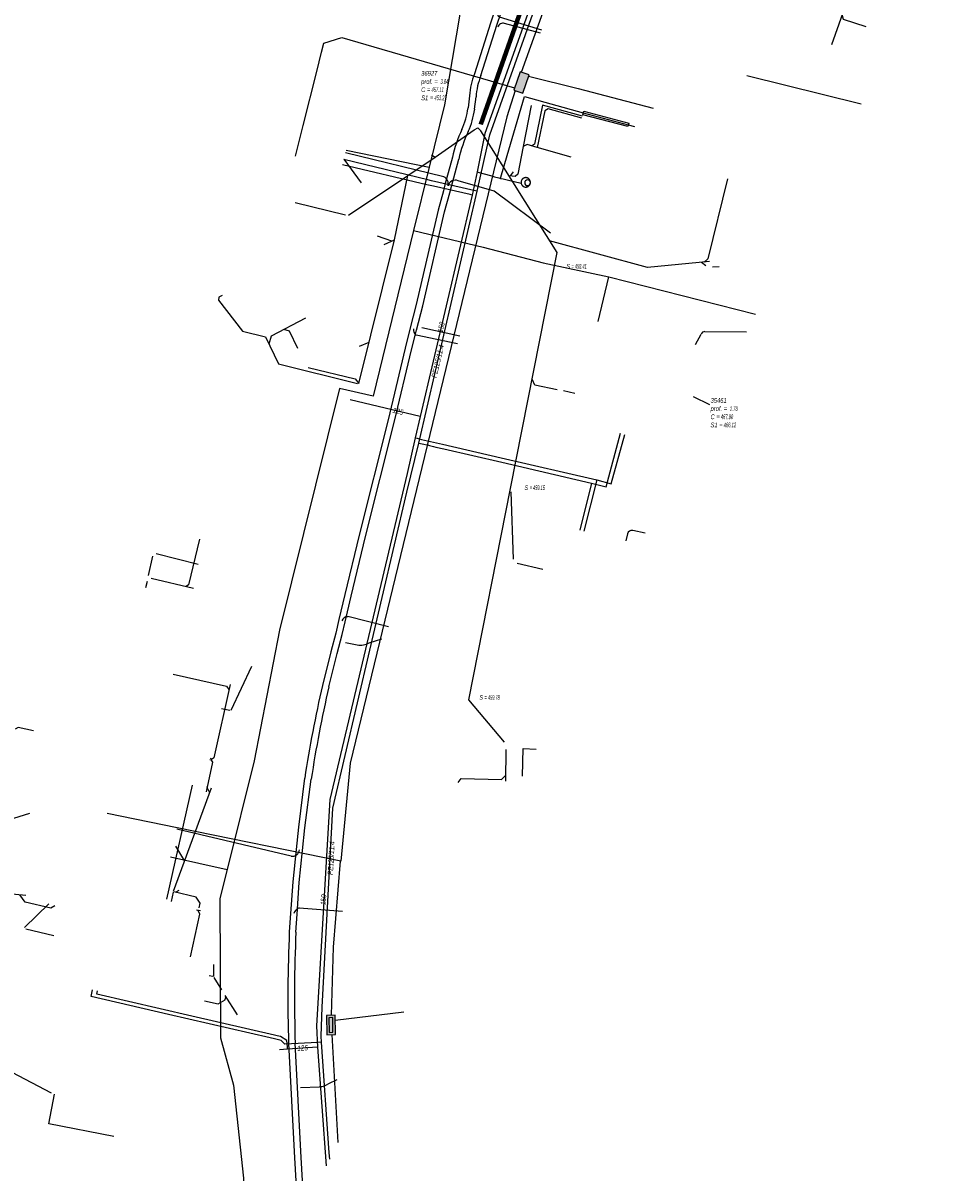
# Model space of a CAD drawing. Header units: metres. Extents: x 2695563 to 2696938, y 1260544 to 1262032.
# Tile 136 of 256: x 2696677 to 2696776, y 1261201 to 1261323. Entities that reach past the tile are written whole.
import ezdxf

# ---------------------------------------------------------------- set-up
doc = ezdxf.new("R2010")
doc.units = ezdxf.units.M
doc.header["$LTSCALE"] = 100
for name, pattern in [('AUSGEZOGEN', [0]), ('STRICHLINIE2_S3', [0.25, 0.15, -0.1]), ('VERDECKT2_S2', [0.18, 0.1, -0.08])]:
    doc.linetypes.add(name, pattern=pattern)
for name, color, linetype in [('Eau portable_Cadastre des conduites_Conduite', 171, 'AUSGEZOGEN'), ('Eau portable_Cadastre des conduites_Ouvrage_Ligne', 171, 'AUSGEZOGEN'), ('Eau potable_Cadastre des conduites_Conduite_Texte', 171, 'AUSGEZOGEN'), ('Eau potable_Cadastre des conduites_Tube de protection', 171, 'AUSGEZOGEN'), ('EU_Cadastre des conduites', 24, 'AUSGEZOGEN'), ('EU_Cadastre des conduites_Regard normalisé – Texte', 24, 'AUSGEZOGEN'), ('Gaz_Cadastre des conduites_Conduite', 32, 'AUSGEZOGEN'), ('Gaz_Cadastre des conduites_Conduite_Texte', 32, 'AUSGEZOGEN'), ('Réseau électrique_Cadastre des conduite_Bord du tracé', 1, 'AUSGEZOGEN'), ('Réseau électrique_Cadastre des conduite_Tronçon de tracé', 1, 'AUSGEZOGEN'), ('TV_Cadastre des conduites_CONDUITE', 92, 'AUSGEZOGEN'), ('Télécommunications_SW_Cadastre des conduites_Bord du tracé', 94, 'AUSGEZOGEN'), ('Télécommunications_SW_Cadastre des conduites_Ouvrage', 94, 'AUSGEZOGEN')]:
    doc.layers.add(name, color=color, linetype=linetype)
doc.styles.add('ARIAL', font='arial.ttf')

# ---------------------------------------------------------------- blocks, each defined once
blk = doc.blocks.new('COMPLEXOBJECT_1860')
at = {"layer": 'Réseau électrique_Cadastre des conduite_Bord du tracé', "color": 1, "linetype": 'AUSGEZOGEN', "transparency": 33554687}
for p, q in [((6723.52, 11315.19), (6723.36, 11313.9)), ((6724.05, 11313.76), (6724.21, 11315.07))]:
    blk.add_line(p, q, dxfattribs=at)
for points in [[(6756.4, 11426.96), (6754.91, 11420.97), (6753.56, 11414.32), (6753.15, 11412.11), (6751.35, 11402.36), (6749.95, 11395.54), (6749.34, 11392.41), (6748.78, 11389.49), (6748.21, 11387), (6747.81, 11385.23), (6745.89, 11378.36), (6744.01, 11372.63), (6740.4, 11362.36), (6738.09, 11355.86), (6737.37, 11353.87), (6736.59, 11351.98), (6732.89, 11342.08), (6729.43, 11332.91), (6727.07, 11326.6), (6726.2, 11324.24), (6725.73, 11322.87), (6724.04, 11317.51)], [(6724.72, 11317.33), (6726.39, 11322.65), (6726.86, 11324), (6727.73, 11326.36), (6730.08, 11332.66), (6733.55, 11341.83), (6737.24, 11351.72), (6738.02, 11353.62), (6738.75, 11355.62), (6741.06, 11362.13), (6744.67, 11372.4), (6746.56, 11378.16), (6748.49, 11385.06), (6748.9, 11386.86), (6749.46, 11389.35), (6750.03, 11392.27), (6750.64, 11395.41), (6752.03, 11402.23), (6753.79, 11411.68), (6754.25, 11414.18), (6755.6, 11420.82), (6757.1, 11426.83)], [(6721.7, 11308.67), (6720.91, 11305.76), (6720.74, 11305.11), (6720.19, 11303.07), (6717.87, 11293.1), (6717.24, 11290.61), (6716.69, 11288.47), (6714.89, 11280.89), (6711.83, 11268.68), (6710.29, 11262.38), (6709.67, 11259.73), (6709.34, 11258.31), (6708.81, 11256.33), (6707.94, 11252.76)], [(6708.62, 11252.61), (6709.49, 11256.15), (6710.02, 11258.14), (6710.34, 11259.49), (6710.97, 11262.22), (6712.51, 11268.51), (6715.57, 11280.72), (6717.37, 11288.3), (6717.9, 11290.37), (6718.55, 11292.93), (6720.87, 11302.9), (6721.41, 11304.92), (6721.59, 11305.57), (6722.37, 11308.47)], [(6706.05, 11242.94), (6705.38, 11237.76), (6705.14, 11235.38), (6704.78, 11231.97), (6704.56, 11228.62), (6704.42, 11226.66)], [(6705.12, 11226.64), (6705.25, 11228.55), (6705.48, 11231.91), (6705.83, 11235.3), (6706.08, 11237.68), (6706.74, 11242.83)], [(6704.34, 11214.85), (6704.98, 11202.74), (6705.26, 11197.88), (6705.38, 11196.04)], [(6706, 11197.27), (6705.96, 11197.92), (6705.68, 11202.78), (6705.04, 11214.87)]]:
    blk.add_lwpolyline(points, dxfattribs=at)
for centre, radius, start, end in [((6730.59, 11314.83), 7.08, 157.7218, 177.09), ((6731.07, 11314.72), 6.87, 157.6774, 177.0933), ((6714.66, 11315.15), 8.79, 336.1885, 351.8352), ((6715.03, 11315.06), 9.12, 336.2422, 351.784), ((6735.06, 11305.73), 13.68, 154.5747, 167.56), ((6735.68, 11305.54), 13.63, 154.5604, 167.5722), ((6839.37, 11222.47), 134.88, 167.0188, 171.2689), ((6839.25, 11222.5), 134.06, 167.0163, 171.2752), ((6858.72, 11219.71), 154.45, 177.4201, 181.8039), ((6858.32, 11219.71), 153.35, 177.4109, 181.8103)]:
    blk.add_arc(centre, radius, start, end, dxfattribs=at)
blk = doc.blocks.new('COMPLEXOBJECT_2058')
at = {"layer": 'Réseau électrique_Cadastre des conduite_Tronçon de tracé', "color": 1, "linetype": 'AUSGEZOGEN', "transparency": 33554687}
blk.add_line((6747.43, 11288.86), (6748.04, 11289.96), dxfattribs=at)
blk.add_arc((6748.5, 11289.71), 0.529, 97.5414, 150.7779, dxfattribs=at)
blk = doc.blocks.new('COMPLEXOBJECT_2080')
at = {"layer": 'Réseau électrique_Cadastre des conduite_Tronçon de tracé', "color": 1, "linetype": 'AUSGEZOGEN', "transparency": 33554687}
for p, q in [((6708.6, 11210.6), (6709.5, 11211.04)), ((6705.6, 11210.2), (6707.62, 11210.27))]:
    blk.add_line(p, q, dxfattribs=at)
blk.add_arc((6707.52, 11212.19), 1.91, 273.1512, 304.3522, dxfattribs=at)
blk = doc.blocks.new('COMPLEXOBJECT_2081')
at = {"layer": 'Réseau électrique_Cadastre des conduite_Tronçon de tracé', "color": 1, "linetype": 'AUSGEZOGEN', "transparency": 33554687}
blk.add_line((6712.89, 11257.26), (6714.23, 11257.71), dxfattribs=at)
blk.add_arc((6711.96, 11258.93), 1.91, 259.9193, 299.2111, dxfattribs=at)
blk = doc.blocks.new('COMPLEXOBJECT_2082')
at = {"layer": 'Réseau électrique_Cadastre des conduite_Tronçon de tracé', "color": 1, "linetype": 'AUSGEZOGEN', "transparency": 33554687}
blk.add_line((6740.23, 11268.8), (6740.06, 11268.08), dxfattribs=at)
blk.add_arc((6740.7, 11268.69), 0.482, 79.1606, 166.7432, dxfattribs=at)
blk = doc.blocks.new('COMPLEXOBJECT_2669')
at = {"layer": 'Réseau électrique_Cadastre des conduite_Tronçon de tracé', "color": 1, "linetype": 'AUSGEZOGEN', "transparency": 33554687}
blk.add_line((6722.24, 11288.94), (6717.86, 11289.85), dxfattribs=at)
blk.add_arc((6718.25, 11290.42), 0.688, 172.2327, 234.8793, dxfattribs=at)
blk = doc.blocks.new('COMPLEXOBJECT_2700')
at = {"layer": 'Réseau électrique_Cadastre des conduite_Tronçon de tracé', "color": 1, "linetype": 'AUSGEZOGEN', "transparency": 33554687}
blk.add_line((6731.18, 11322.12), (6726.7, 11323.51), dxfattribs=at)
blk.add_arc((6726.89, 11323.9), 0.431, 148.4194, 242.6482, dxfattribs=at)

msp = doc.modelspace()

# ---------------------------------------------------------------- hatches: boundary and pattern name
at = {"layer": 'Réseau électrique_Cadastre des conduite_Bord du tracé', "lineweight": 18, "transparency": 33554687}
h = msp.add_hatch(dxfattribs=at)
h.set_pattern_fill('MUSTER', color=1, scale=6075, style=0, pattern_type=2)
h.set_pattern_definition([(0, (2708005, 1273150), (6075, 6075), [6075, -6075]), (90, (2708005, 1273150), (-6075, 6075), [6075, -6075])])
h.paths.add_polyline_path([(2696706.97, 1261197.08), (2696706.93, 1261197.73), (2696706.65, 1261202.59), (2696706.01, 1261214.68), (2696706, 1261215.06), (2696705.99, 1261215.44), (2696705.98, 1261215.82), (2696705.97, 1261216.19), (2696705.97, 1261216.57), (2696705.96, 1261216.95), (2696705.95, 1261217.33), (2696705.95, 1261217.71), (2696705.94, 1261218.09), (2696705.94, 1261218.47), (2696705.94, 1261218.85), (2696705.94, 1261219.23), (2696705.94, 1261219.61), (2696705.94, 1261219.99), (2696705.94, 1261220.37), (2696705.94, 1261220.75), (2696705.95, 1261221.13), (2696705.95, 1261221.51), (2696705.96, 1261221.89), (2696705.96, 1261222.27), (2696705.97, 1261222.65), (2696705.98, 1261223.03), (2696705.99, 1261223.41), (2696706, 1261223.79), (2696706.01, 1261224.17), (2696706.02, 1261224.55), (2696706.03, 1261224.93), (2696706.05, 1261225.31), (2696706.06, 1261225.69), (2696706.08, 1261226.07), (2696706.09, 1261226.45), (2696706.22, 1261228.36), (2696706.45, 1261231.72), (2696706.8, 1261235.11), (2696707.05, 1261237.49), (2696707.71, 1261242.64), (2696707.76, 1261242.96), (2696707.81, 1261243.28), (2696707.86, 1261243.59), (2696707.91, 1261243.91), (2696707.97, 1261244.23), (2696708.02, 1261244.55), (2696708.07, 1261244.86), (2696708.13, 1261245.18), (2696708.18, 1261245.5), (2696708.24, 1261245.81), (2696708.3, 1261246.13), (2696708.35, 1261246.44), (2696708.41, 1261246.76), (2696708.47, 1261247.08), (2696708.53, 1261247.39), (2696708.59, 1261247.71), (2696708.65, 1261248.02), (2696708.71, 1261248.34), (2696708.78, 1261248.65), (2696708.84, 1261248.97), (2696708.9, 1261249.28), (2696708.97, 1261249.6), (2696709.04, 1261249.91), (2696709.1, 1261250.23), (2696709.17, 1261250.54), (2696709.24, 1261250.86), (2696709.31, 1261251.17), (2696709.38, 1261251.48), (2696709.45, 1261251.8), (2696709.52, 1261252.11), (2696709.59, 1261252.43), (2696710.46, 1261255.96), (2696710.99, 1261257.95), (2696711.31, 1261259.3), (2696711.94, 1261262.03), (2696713.48, 1261268.32), (2696716.54, 1261280.53), (2696718.34, 1261288.11), (2696718.87, 1261290.18), (2696719.52, 1261292.74), (2696721.84, 1261302.71), (2696722.38, 1261304.73), (2696722.56, 1261305.38), (2696723.34, 1261308.28), (2696723.36, 1261308.38), (2696723.38, 1261308.47), (2696723.41, 1261308.57), (2696723.43, 1261308.67), (2696723.46, 1261308.76), (2696723.48, 1261308.86), (2696723.51, 1261308.96), (2696723.53, 1261309.05), (2696723.56, 1261309.15), (2696723.59, 1261309.25), (2696723.62, 1261309.34), (2696723.65, 1261309.44), (2696723.68, 1261309.53), (2696723.71, 1261309.63), (2696723.74, 1261309.72), (2696723.77, 1261309.82), (2696723.81, 1261309.91), (2696723.84, 1261310), (2696723.88, 1261310.1), (2696723.91, 1261310.19), (2696723.95, 1261310.28), (2696723.98, 1261310.38), (2696724.02, 1261310.47), (2696724.06, 1261310.56), (2696724.1, 1261310.65), (2696724.14, 1261310.75), (2696724.18, 1261310.84), (2696724.22, 1261310.93), (2696724.26, 1261311.02), (2696724.3, 1261311.11), (2696724.34, 1261311.2), (2696724.37, 1261311.27), (2696724.4, 1261311.35), (2696724.44, 1261311.42), (2696724.47, 1261311.49), (2696724.49, 1261311.57), (2696724.52, 1261311.64), (2696724.55, 1261311.72), (2696724.58, 1261311.79), (2696724.61, 1261311.87), (2696724.63, 1261311.94), (2696724.66, 1261312.02), (2696724.68, 1261312.09), (2696724.7, 1261312.17), (2696724.73, 1261312.25), (2696724.75, 1261312.32), (2696724.77, 1261312.4), (2696724.79, 1261312.48), (2696724.81, 1261312.55), (2696724.83, 1261312.63), (2696724.85, 1261312.71), (2696724.87, 1261312.79), (2696724.89, 1261312.86), (2696724.91, 1261312.94), (2696724.92, 1261313.02), (2696724.94, 1261313.1), (2696724.96, 1261313.18), (2696724.97, 1261313.26), (2696724.98, 1261313.33), (2696725, 1261313.41), (2696725.01, 1261313.49), (2696725.02, 1261313.57), (2696725.18, 1261314.88), (2696725.19, 1261314.96), (2696725.19, 1261315.03), (2696725.2, 1261315.11), (2696725.2, 1261315.18), (2696725.21, 1261315.26), (2696725.22, 1261315.33), (2696725.23, 1261315.4), (2696725.24, 1261315.48), (2696725.25, 1261315.55), (2696725.26, 1261315.63), (2696725.27, 1261315.7), (2696725.29, 1261315.78), (2696725.3, 1261315.85), (2696725.31, 1261315.92), (2696725.33, 1261316), (2696725.35, 1261316.07), (2696725.36, 1261316.14), (2696725.38, 1261316.22), (2696725.4, 1261316.29), (2696725.42, 1261316.36), (2696725.44, 1261316.43), (2696725.46, 1261316.51), (2696725.48, 1261316.58), (2696725.51, 1261316.65), (2696725.53, 1261316.72), (2696725.55, 1261316.79), (2696725.58, 1261316.86), (2696725.6, 1261316.93), (2696725.63, 1261317), (2696725.66, 1261317.07), (2696725.69, 1261317.14), (2696727.36, 1261322.46), (2696727.83, 1261323.81), (2696728.7, 1261326.17), (2696731.05, 1261332.47), (2696734.52, 1261341.64), (2696738.21, 1261351.53), (2696738.99, 1261353.43), (2696739.72, 1261355.43), (2696742.03, 1261361.94), (2696745.64, 1261372.21), (2696747.53, 1261377.97), (2696749.46, 1261384.87), (2696749.87, 1261386.67), (2696750.43, 1261389.16), (2696751, 1261392.08), (2696751.61, 1261395.22), (2696753, 1261402.03), (2696754.76, 1261411.49), (2696755.22, 1261414), (2696756.57, 1261420.63), (2696758.06, 1261426.64), (2696758.09, 1261426.76), (2696758.12, 1261426.88), (2696758.15, 1261427), (2696758.17, 1261427.12), (2696758.2, 1261427.23), (2696758.22, 1261427.35), (2696758.24, 1261427.47), (2696758.27, 1261427.59), (2696758.29, 1261427.71), (2696758.31, 1261427.83), (2696758.32, 1261427.95), (2696758.34, 1261428.07), (2696758.36, 1261428.19), (2696758.37, 1261428.31), (2696758.39, 1261428.43), (2696758.4, 1261428.55), (2696758.41, 1261428.67), (2696758.43, 1261428.79), (2696758.44, 1261428.91), (2696758.45, 1261429.03), (2696758.45, 1261429.15), (2696758.46, 1261429.27), (2696758.47, 1261429.39), (2696758.47, 1261429.51), (2696758.48, 1261429.64), (2696758.48, 1261429.76), (2696758.48, 1261429.88), (2696758.49, 1261430), (2696758.49, 1261430.12), (2696758.49, 1261430.24), (2696758.48, 1261430.36), (2696758.48, 1261431.25), (2696758.47, 1261431.4), (2696758.46, 1261431.55), (2696758.46, 1261431.7), (2696758.46, 1261431.85), (2696758.46, 1261432), (2696758.46, 1261432.16), (2696758.47, 1261432.31), (2696758.47, 1261432.46), (2696758.48, 1261432.61), (2696758.5, 1261432.76), (2696758.51, 1261432.91), (2696758.53, 1261433.06), (2696758.55, 1261433.21), (2696758.58, 1261433.36), (2696758.6, 1261433.51), (2696758.63, 1261433.66), (2696758.66, 1261433.81), (2696758.7, 1261433.96), (2696758.73, 1261434.1), (2696758.77, 1261434.25), (2696758.81, 1261434.39), (2696758.86, 1261434.54), (2696758.9, 1261434.68), (2696758.95, 1261434.83), (2696759.01, 1261434.97), (2696759.06, 1261435.11), (2696759.12, 1261435.25), (2696759.17, 1261435.39), (2696759.24, 1261435.53), (2696759.3, 1261435.67), (2696759.37, 1261435.8), (2696760.29, 1261437.77), (2696760.91, 1261439.08), (2696761, 1261439.26), (2696761.1, 1261439.44), (2696761.19, 1261439.62), (2696761.29, 1261439.81), (2696761.38, 1261439.99), (2696761.48, 1261440.17), (2696761.58, 1261440.35), (2696761.68, 1261440.53), (2696761.78, 1261440.71), (2696761.88, 1261440.89), (2696761.98, 1261441.07), (2696762.08, 1261441.25), (2696762.18, 1261441.43), (2696762.28, 1261441.6), (2696762.38, 1261441.78), (2696762.48, 1261441.96), (2696762.59, 1261442.14), (2696762.69, 1261442.31), (2696762.79, 1261442.49), (2696762.9, 1261442.67), (2696763.01, 1261442.84), (2696763.11, 1261443.02), (2696763.22, 1261443.2), (2696763.32, 1261443.37), (2696763.43, 1261443.55), (2696763.54, 1261443.72), (2696763.65, 1261443.89), (2696763.76, 1261444.07), (2696763.87, 1261444.24), (2696763.98, 1261444.42), (2696764.09, 1261444.59), (2696764.14, 1261444.67), (2696764.19, 1261444.75), (2696764.25, 1261444.82), (2696764.3, 1261444.9), (2696764.35, 1261444.98), (2696764.4, 1261445.06), (2696764.45, 1261445.14), (2696764.5, 1261445.22), (2696764.56, 1261445.3), (2696764.61, 1261445.37), (2696764.66, 1261445.45), (2696764.71, 1261445.53), (2696764.76, 1261445.61), (2696764.81, 1261445.69), (2696764.87, 1261445.77), (2696764.92, 1261445.85), (2696764.97, 1261445.93), (2696765.02, 1261446.01), (2696765.07, 1261446.09), (2696765.12, 1261446.16), (2696765.17, 1261446.24), (2696765.23, 1261446.32), (2696765.28, 1261446.4), (2696765.33, 1261446.48), (2696765.38, 1261446.56), (2696765.43, 1261446.64), (2696765.48, 1261446.72), (2696765.53, 1261446.8), (2696765.58, 1261446.88), (2696765.63, 1261446.96), (2696765.69, 1261447.04), (2696765.82, 1261447.25), (2696765.29, 1261447.72), (2696765.08, 1261447.41), (2696765.03, 1261447.33), (2696764.98, 1261447.25), (2696764.93, 1261447.17), (2696764.88, 1261447.09), (2696764.82, 1261447.01), (2696764.77, 1261446.93), (2696764.72, 1261446.86), (2696764.67, 1261446.78), (2696764.62, 1261446.7), (2696764.57, 1261446.62), (2696764.52, 1261446.54), (2696764.47, 1261446.46), (2696764.41, 1261446.38), (2696764.36, 1261446.3), (2696764.31, 1261446.22), (2696764.26, 1261446.15), (2696764.21, 1261446.07), (2696764.16, 1261445.99), (2696764.11, 1261445.91), (2696764.06, 1261445.83), (2696764.01, 1261445.75), (2696763.96, 1261445.67), (2696763.9, 1261445.59), (2696763.85, 1261445.51), (2696763.8, 1261445.43), (2696763.75, 1261445.35), (2696763.7, 1261445.28), (2696763.65, 1261445.2), (2696763.6, 1261445.12), (2696763.55, 1261445.04), (2696763.5, 1261444.96), (2696763.39, 1261444.78), (2696763.28, 1261444.61), (2696763.17, 1261444.43), (2696763.06, 1261444.26), (2696762.95, 1261444.08), (2696762.84, 1261443.91), (2696762.73, 1261443.73), (2696762.62, 1261443.55), (2696762.52, 1261443.38), (2696762.41, 1261443.2), (2696762.3, 1261443.02), (2696762.2, 1261442.84), (2696762.09, 1261442.67), (2696761.99, 1261442.49), (2696761.88, 1261442.31), (2696761.78, 1261442.13), (2696761.68, 1261441.95), (2696761.57, 1261441.77), (2696761.47, 1261441.59), (2696761.37, 1261441.41), (2696761.27, 1261441.23), (2696761.17, 1261441.05), (2696761.07, 1261440.87), (2696760.97, 1261440.69), (2696760.87, 1261440.5), (2696760.77, 1261440.32), (2696760.67, 1261440.14), (2696760.58, 1261439.96), (2696760.48, 1261439.77), (2696760.38, 1261439.59), (2696760.29, 1261439.41), (2696759.66, 1261438.08), (2696758.69, 1261436.02), (2696758.63, 1261435.88), (2696758.56, 1261435.74), (2696758.5, 1261435.6), (2696758.44, 1261435.45), (2696758.38, 1261435.31), (2696758.32, 1261435.16), (2696758.27, 1261435.01), (2696758.22, 1261434.86), (2696758.17, 1261434.72), (2696758.12, 1261434.57), (2696758.08, 1261434.42), (2696758.04, 1261434.26), (2696758, 1261434.11), (2696757.97, 1261433.96), (2696757.94, 1261433.81), (2696757.91, 1261433.65), (2696757.88, 1261433.5), (2696757.85, 1261433.34), (2696757.83, 1261433.19), (2696757.81, 1261433.03), (2696757.8, 1261432.88), (2696757.78, 1261432.72), (2696757.77, 1261432.57), (2696757.76, 1261432.41), (2696757.76, 1261432.25), (2696757.76, 1261432.1), (2696757.76, 1261431.94), (2696757.76, 1261431.78), (2696757.76, 1261431.63), (2696757.77, 1261431.47), (2696757.78, 1261431.31), (2696757.78, 1261430.4), (2696757.79, 1261430.28), (2696757.79, 1261430.16), (2696757.79, 1261430.04), (2696757.78, 1261429.93), (2696757.78, 1261429.81), (2696757.78, 1261429.69), (2696757.77, 1261429.57), (2696757.77, 1261429.45), (2696757.76, 1261429.34), (2696757.75, 1261429.22), (2696757.75, 1261429.1), (2696757.74, 1261428.98), (2696757.73, 1261428.86), (2696757.72, 1261428.75), (2696757.7, 1261428.63), (2696757.69, 1261428.51), (2696757.68, 1261428.39), (2696757.66, 1261428.28), (2696757.64, 1261428.16), (2696757.63, 1261428.04), (2696757.61, 1261427.93), (2696757.59, 1261427.81), (2696757.57, 1261427.69), (2696757.55, 1261427.58), (2696757.53, 1261427.46), (2696757.5, 1261427.34), (2696757.48, 1261427.23), (2696757.46, 1261427.11), (2696757.43, 1261427), (2696757.4, 1261426.88), (2696757.38, 1261426.77), (2696755.88, 1261420.78), (2696754.53, 1261414.13), (2696754.12, 1261411.93), (2696752.31, 1261402.17), (2696750.92, 1261395.35), (2696750.31, 1261392.22), (2696749.75, 1261389.3), (2696749.18, 1261386.81), (2696748.78, 1261385.04), (2696746.86, 1261378.17), (2696744.98, 1261372.44), (2696741.37, 1261362.17), (2696739.06, 1261355.67), (2696738.34, 1261353.68), (2696737.56, 1261351.79), (2696733.86, 1261341.89), (2696730.4, 1261332.72), (2696728.04, 1261326.41), (2696727.17, 1261324.05), (2696726.7, 1261322.68), (2696725.01, 1261317.32), (2696724.98, 1261317.25), (2696724.95, 1261317.18), (2696724.93, 1261317.11), (2696724.9, 1261317.04), (2696724.87, 1261316.96), (2696724.85, 1261316.89), (2696724.82, 1261316.82), (2696724.8, 1261316.74), (2696724.78, 1261316.67), (2696724.76, 1261316.6), (2696724.74, 1261316.52), (2696724.72, 1261316.45), (2696724.7, 1261316.37), (2696724.68, 1261316.3), (2696724.66, 1261316.22), (2696724.64, 1261316.15), (2696724.63, 1261316.07), (2696724.61, 1261316), (2696724.6, 1261315.92), (2696724.58, 1261315.84), (2696724.57, 1261315.77), (2696724.56, 1261315.69), (2696724.55, 1261315.62), (2696724.54, 1261315.54), (2696724.53, 1261315.46), (2696724.52, 1261315.39), (2696724.51, 1261315.31), (2696724.51, 1261315.23), (2696724.5, 1261315.16), (2696724.5, 1261315.08), (2696724.49, 1261315), (2696724.33, 1261313.71), (2696724.32, 1261313.63), (2696724.31, 1261313.56), (2696724.3, 1261313.48), (2696724.28, 1261313.4), (2696724.27, 1261313.33), (2696724.25, 1261313.25), (2696724.24, 1261313.18), (2696724.22, 1261313.1), (2696724.21, 1261313.02), (2696724.19, 1261312.95), (2696724.17, 1261312.87), (2696724.15, 1261312.8), (2696724.13, 1261312.72), (2696724.11, 1261312.65), (2696724.09, 1261312.57), (2696724.07, 1261312.5), (2696724.05, 1261312.43), (2696724.03, 1261312.35), (2696724, 1261312.28), (2696723.98, 1261312.2), (2696723.95, 1261312.13), (2696723.93, 1261312.06), (2696723.9, 1261311.98), (2696723.88, 1261311.91), (2696723.85, 1261311.84), (2696723.82, 1261311.77), (2696723.79, 1261311.7), (2696723.76, 1261311.62), (2696723.74, 1261311.55), (2696723.7, 1261311.48), (2696723.67, 1261311.41), (2696723.63, 1261311.32), (2696723.59, 1261311.23), (2696723.55, 1261311.14), (2696723.51, 1261311.05), (2696723.47, 1261310.95), (2696723.43, 1261310.86), (2696723.39, 1261310.77), (2696723.35, 1261310.68), (2696723.31, 1261310.58), (2696723.28, 1261310.49), (2696723.24, 1261310.4), (2696723.21, 1261310.3), (2696723.17, 1261310.21), (2696723.14, 1261310.12), (2696723.11, 1261310.02), (2696723.07, 1261309.93), (2696723.04, 1261309.83), (2696723.01, 1261309.74), (2696722.98, 1261309.64), (2696722.95, 1261309.55), (2696722.92, 1261309.45), (2696722.89, 1261309.36), (2696722.87, 1261309.26), (2696722.84, 1261309.16), (2696722.81, 1261309.07), (2696722.79, 1261308.97), (2696722.76, 1261308.87), (2696722.74, 1261308.78), (2696722.71, 1261308.68), (2696722.69, 1261308.58), (2696722.67, 1261308.48), (2696721.88, 1261305.57), (2696721.71, 1261304.92), (2696721.16, 1261302.88), (2696718.84, 1261292.91), (2696718.21, 1261290.42), (2696717.66, 1261288.28), (2696715.86, 1261280.7), (2696712.8, 1261268.49), (2696711.26, 1261262.19), (2696710.64, 1261259.54), (2696710.31, 1261258.12), (2696709.78, 1261256.14), (2696708.9, 1261252.57), (2696708.83, 1261252.26), (2696708.76, 1261251.95), (2696708.69, 1261251.63), (2696708.62, 1261251.32), (2696708.55, 1261251), (2696708.48, 1261250.68), (2696708.42, 1261250.37), (2696708.35, 1261250.05), (2696708.28, 1261249.74), (2696708.22, 1261249.42), (2696708.15, 1261249.11), (2696708.09, 1261248.79), (2696708.03, 1261248.47), (2696707.96, 1261248.16), (2696707.9, 1261247.84), (2696707.84, 1261247.52), (2696707.78, 1261247.2), (2696707.72, 1261246.89), (2696707.66, 1261246.57), (2696707.61, 1261246.25), (2696707.55, 1261245.93), (2696707.49, 1261245.62), (2696707.44, 1261245.3), (2696707.38, 1261244.98), (2696707.33, 1261244.66), (2696707.28, 1261244.34), (2696707.22, 1261244.03), (2696707.17, 1261243.71), (2696707.12, 1261243.39), (2696707.07, 1261243.07), (2696707.02, 1261242.75), (2696706.35, 1261237.57), (2696706.1, 1261235.19), (2696705.75, 1261231.78), (2696705.53, 1261228.43), (2696705.39, 1261226.47), (2696705.38, 1261226.09), (2696705.36, 1261225.71), (2696705.35, 1261225.33), (2696705.33, 1261224.95), (2696705.32, 1261224.57), (2696705.31, 1261224.19), (2696705.3, 1261223.81), (2696705.29, 1261223.43), (2696705.28, 1261223.05), (2696705.27, 1261222.66), (2696705.26, 1261222.28), (2696705.26, 1261221.9), (2696705.25, 1261221.52), (2696705.25, 1261221.14), (2696705.24, 1261220.76), (2696705.24, 1261220.38), (2696705.24, 1261220), (2696705.24, 1261219.61), (2696705.24, 1261219.23), (2696705.24, 1261218.85), (2696705.24, 1261218.47), (2696705.24, 1261218.09), (2696705.25, 1261217.71), (2696705.25, 1261217.33), (2696705.26, 1261216.95), (2696705.27, 1261216.57), (2696705.27, 1261216.18), (2696705.28, 1261215.8), (2696705.29, 1261215.42), (2696705.3, 1261215.04), (2696705.31, 1261214.66), (2696705.95, 1261202.55), (2696706.23, 1261197.69), (2696706.35, 1261195.85)], flags=0)
at = {"layer": 'Télécommunications_SW_Cadastre des conduites_Ouvrage', "transparency": 33554687}
for points in [[(2696729.18, 1261315.6), (2696730.13, 1261315.28), (2696730.79, 1261317.22), (2696729.85, 1261317.54)], [(2696709.37, 1261215.59), (2696710.27, 1261215.6), (2696710.24, 1261217.65), (2696709.34, 1261217.64)], [(2696709.62, 1261215.84), (2696710.02, 1261215.85), (2696709.99, 1261217.4), (2696709.59, 1261217.39)]]:
    msp.add_hatch(color=7, dxfattribs=at).paths.add_polyline_path(points)

# ---------------------------------------------------------------- linework, layer by layer
at = {"layer": 'Eau portable_Cadastre des conduites_Conduite', "color": 7, "linetype": 'AUSGEZOGEN', "transparency": 33554687}
for p, q in [((2696719.27, 1261281.04), (2696711.83, 1261282.79)), ((2696737.95, 1261274.32), (2696736.6, 1261268.91))]:
    msp.add_line(p, q, dxfattribs=at)
for points in [[(2696762.26, 1261433.98), (2696761.8, 1261433.02), (2696760.48, 1261427.21), (2696760.03, 1261424.87), (2696759.9, 1261424.21), (2696758.75, 1261418.36), (2696752.44, 1261386.95), (2696752.03, 1261385.19), (2696751.02, 1261381.02), (2696748.97, 1261375.23), (2696745.08, 1261364.16), (2696741.21, 1261353.16), (2696726.1, 1261311), (2696725.29, 1261306.93), (2696724.75, 1261304.48), (2696719.27, 1261281.04), (2696718.74, 1261278.78), (2696717.87, 1261275.01), (2696709.69, 1261240.5), (2696708.26, 1261216.53), (2696708.38, 1261214.29), (2696709.3, 1261201.71)], [(2696727.76, 1261306.25), (2696727.87, 1261306.61), (2696730.3, 1261314.91), (2696736.53, 1261313.19), (2696741.3, 1261311.92), (2696741.95, 1261311.73)], [(2696720.65, 1261305.42), (2696719.97, 1261305.58), (2696711.02, 1261307.69)], [(2696725.29, 1261306.93), (2696725.5, 1261306.88), (2696725.75, 1261306.81), (2696725.89, 1261306.77), (2696726.83, 1261306.52), (2696727.14, 1261306.43), (2696727.57, 1261306.3), (2696727.76, 1261306.25)], [(2696727.76, 1261306.25), (2696728.04, 1261306.19), (2696728.47, 1261306.09), (2696729.94, 1261305.76)], [(2696724.75, 1261304.48), (2696724.54, 1261304.53), (2696720.65, 1261305.42)], [(2696718.74, 1261278.78), (2696718.94, 1261278.73), (2696719.15, 1261278.68), (2696719.4, 1261278.62), (2696720.35, 1261278.4), (2696720.65, 1261278.32), (2696721.61, 1261278.1), (2696727.84, 1261276.66), (2696737.95, 1261274.32), (2696739.5, 1261273.93), (2696740.94, 1261279.14)], [(2696705.22, 1261214.07), (2696705.19, 1261214.3), (2696705.12, 1261214.98), (2696704.45, 1261215.4), (2696704.12, 1261215.48), (2696703.82, 1261215.54), (2696695.08, 1261217.57), (2696685, 1261219.89), (2696685.08, 1261220.25)], [(2696708.38, 1261214.29), (2696705.22, 1261214.07), (2696704.34, 1261213.98)]]:
    msp.add_lwpolyline(points, dxfattribs=at)
at = {"layer": 'Eau portable_Cadastre des conduites_Ouvrage_Ligne', "color": 7, "linetype": 'STRICHLINIE2_S3', "transparency": 33554687}
for centre, start, end in [((2696730.44, 1261305.83), 90.0226, 311.1038), ((2696730.43, 1261305.83), 311.2071, 89.9193)]:
    msp.add_arc(centre, 0.5, start, end, dxfattribs=at)
at = {"layer": 'Eau portable_Cadastre des conduites_Ouvrage_Ligne', "color": 7, "linetype": 'AUSGEZOGEN', "transparency": 33554687}
for start, end in [(90, 270), (270, 90)]:
    msp.add_arc((2696730.63, 1261305.79), 0.3, start, end, dxfattribs=at)
at = {"layer": 'Eau potable_Cadastre des conduites_Tube de protection', "color": 7, "linetype": 'VERDECKT2_S2', "transparency": 33554687}
msp.add_lwpolyline([(2696736.58, 1261313.38), (2696741.35, 1261312.11), (2696741.25, 1261311.73), (2696736.49, 1261312.99), (2696736.58, 1261313.38)], close=True, dxfattribs=at)
at = {"layer": 'EU_Cadastre des conduites', "linetype": 'AUSGEZOGEN', "transparency": 33554687}
for p, q in [((2696725.53, 1261312.05), (2696750.49, 1261383.2)), ((2696725.55, 1261312.04), (2696750.51, 1261383.19)), ((2696725.57, 1261312.04), (2696750.53, 1261383.19)), ((2696725.81, 1261311.95), (2696750.77, 1261383.1)), ((2696725.83, 1261311.94), (2696750.79, 1261383.09)), ((2696725.85, 1261311.94), (2696750.81, 1261383.09))]:
    msp.add_line(p, q, dxfattribs=at)
at = {"layer": 'EU_Cadastre des conduites', "color": 255, "transparency": 33554687}
msp.add_line((2696725.69, 1261311.99), (2696750.65, 1261383.14), dxfattribs=at)
at = {"layer": 'EU_Cadastre des conduites', "color": 24, "linetype": 'AUSGEZOGEN', "transparency": 33554687}
for p, q in [((2696762.84, 1261320.43), (2696775.9, 1261357.07)), ((2696731, 1261313.95), (2696730.17, 1261309.64)), ((2696736.44, 1261312.82), (2696732.22, 1261313.99)), ((2696720.46, 1261308.74), (2696720.84, 1261308.49)), ((2696711.18, 1261308.3), (2696713, 1261305.77)), ((2696729.12, 1261306.95), (2696728.8, 1261306.52)), ((2696706.01, 1261303.71), (2696711.33, 1261302.38)), ((2696714.69, 1261300.18), (2696716.22, 1261299.65)), ((2696715.43, 1261299.26), (2696716.52, 1261299.76)), ((2696743.34, 1261296.8), (2696732.94, 1261299.63)), ((2696728.83, 1261273.43), (2696733.76, 1261298.39)), ((2696749.9, 1261297.44), (2696743.34, 1261296.8)), ((2696749.52, 1261296.99), (2696749.04, 1261297.34)), ((2696750.91, 1261296.88), (2696750.22, 1261296.85)), ((2696712.84, 1261288.5), (2696713.85, 1261288.92)), ((2696735.65, 1261283.46), (2696734.44, 1261283.76)), ((2696724.4, 1261251.06), (2696728.83, 1261273.43)), ((2696729.13, 1261265.92), (2696728.89, 1261273.05)), ((2696690.89, 1261266.24), (2696690.46, 1261264.22)), ((2696695.74, 1261265.37), (2696691.3, 1261266.49)), ((2696732.23, 1261264.85), (2696729.53, 1261265.48)), ((2696690.33, 1261263.56), (2696690.17, 1261262.92)), ((2696695.24, 1261262.84), (2696690.75, 1261263.88)), ((2696701.4, 1261254.56), (2696699.21, 1261249.9)), ((2696699.09, 1261249.91), (2696698.21, 1261250.09)), ((2696728.17, 1261246.55), (2696724.4, 1261251.06)), ((2696728.33, 1261242.45), (2696728.36, 1261245.8)), ((2696692.43, 1261229.94), (2696695.14, 1261242)), ((2696697.11, 1261241.7), (2696693.1, 1261230.75)), ((2696696.63, 1261241.88), (2696696.93, 1261241.25)), ((2696677.87, 1261239), (2696673.29, 1261237.59)), ((2696693.33, 1261235.57), (2696694.28, 1261233.97)), ((2696693.08, 1261230.7), (2696692.87, 1261229.71)), ((2696693.69, 1261230.85), (2696693.37, 1261230.68)), ((2696679.94, 1261229.45), (2696677.33, 1261226.94)), ((2696696, 1261228.69), (2696695.57, 1261228.79)), ((2696680.47, 1261226.07), (2696677.49, 1261226.75)), ((2696697.38, 1261223.04), (2696697.38, 1261221.74)), ((2696697.29, 1261221.75), (2696696.92, 1261221.84)), ((2696698.25, 1261220.33), (2696697.43, 1261221.65)), ((2696699.92, 1261217.69), (2696698.6, 1261219.73)), ((2696679.91, 1261206.17), (2696680.53, 1261209.29)), ((2696686.82, 1261204.82), (2696679.91, 1261206.17))]:
    msp.add_line(p, q, dxfattribs=at)
for points in [[(2696766.5, 1261322.31), (2696764.09, 1261323.08), (2696763.96, 1261323.59)], [(2696732.22, 1261313.99), (2696731.35, 1261309.88), (2696731.06, 1261309.71)], [(2696736.39, 1261312.62), (2696732.82, 1261313.61), (2696732.47, 1261313.4), (2696731.65, 1261309.53)], [(2696711.67, 1261302.36), (2696717.93, 1261306.55), (2696720.84, 1261308.49), (2696724.99, 1261311.4), (2696725.37, 1261311.61)], [(2696733.76, 1261298.39), (2696725.67, 1261311.3), (2696725.37, 1261311.61)], [(2696730.17, 1261309.64), (2696729.6, 1261306.68), (2696729.33, 1261306.46), (2696728.67, 1261306.52)], [(2696731.66, 1261309.53), (2696730.58, 1261309.85), (2696730.17, 1261309.64)], [(2696735.24, 1261308.48), (2696731.65, 1261309.53), (2696731.66, 1261309.53)], [(2696712.76, 1261284.52), (2696716.54, 1261299.75), (2696717.93, 1261306.55)], [(2696751.81, 1261306.2), (2696749.72, 1261297.73), (2696749.33, 1261297.37)], [(2696698.27, 1261293.85), (2696697.94, 1261293.69), (2696697.9, 1261293.37), (2696700.42, 1261290.08), (2696702.87, 1261289.49), (2696704.26, 1261286.6), (2696712.62, 1261284.55)], [(2696707.12, 1261291.45), (2696703.47, 1261289.56), (2696703.24, 1261288.71)], [(2696706.29, 1261288.23), (2696705.4, 1261290.06), (2696704.8, 1261290.24)], [(2696707.39, 1261286.24), (2696712.38, 1261285.02), (2696712.76, 1261284.52)], [(2696733.75, 1261283.87), (2696731.41, 1261284.35), (2696731.15, 1261284.92)], [(2696695.88, 1261268.04), (2696694.73, 1261263.22), (2696694.46, 1261263.03)], [(2696693.09, 1261253.76), (2696698.75, 1261252.49), (2696699, 1261252.13)], [(2696699.12, 1261252.66), (2696697.4, 1261244.89), (2696697.22, 1261244.78), (2696697.05, 1261244.82)], [(2696678.31, 1261247.76), (2696676.69, 1261248.12), (2696676.36, 1261247.94)], [(2696696.61, 1261241.29), (2696697.31, 1261244.43), (2696697.14, 1261244.66), (2696696.99, 1261244.69)], [(2696723.27, 1261242.31), (2696723.59, 1261242.7), (2696727.87, 1261242.6), (2696728.33, 1261243.07)], [(2696677.48, 1261230.34), (2696671.59, 1261230.88), (2696671.25, 1261230.68)], [(2696695.85, 1261229.02), (2696695.94, 1261229.53), (2696695.53, 1261230.15), (2696693.18, 1261230.71)], [(2696680.57, 1261229.24), (2696680.14, 1261228.99), (2696677.41, 1261229.63), (2696676.84, 1261230.4)], [(2696694.92, 1261223.83), (2696695.93, 1261228.36), (2696695.74, 1261228.75)], [(2696696.41, 1261219.19), (2696697.86, 1261218.86), (2696698.6, 1261219.28), (2696698.66, 1261219.6)], [(2696680.2, 1261209.4), (2696666.27, 1261216.7), (2696665.8, 1261216.68)]]:
    msp.add_lwpolyline(points, dxfattribs=at)
at = {"layer": 'Gaz_Cadastre des conduites_Conduite', "color": 32, "linetype": 'AUSGEZOGEN', "transparency": 33554687}
msp.add_line((2696737.41, 1261273.98), (2696736.18, 1261269.01), dxfattribs=at)
for points in [[(2696709.67, 1261202.43), (2696709.62, 1261203.09), (2696708.79, 1261214.8), (2696708.76, 1261215.43), (2696708.87, 1261218.5), (2696710.01, 1261239.58), (2696717.84, 1261273.02), (2696719.1, 1261278.22), (2696725.29, 1261304.89), (2696726.62, 1261310.87), (2696745.18, 1261363.02), (2696749.21, 1261374.43), (2696751.23, 1261380.23), (2696752.19, 1261383.71), (2696752.67, 1261385.61), (2696752.75, 1261385.98), (2696759.52, 1261419.89), (2696762.24, 1261432.68), (2696763.2, 1261434.45)], [(2696720.46, 1261306), (2696720.07, 1261306.09), (2696711.16, 1261308.24)], [(2696725.29, 1261304.89), (2696724.92, 1261304.98), (2696720.46, 1261306)], [(2696719.1, 1261278.22), (2696719.48, 1261278.14), (2696720.12, 1261277.99), (2696720.25, 1261277.96), (2696720.65, 1261277.87), (2696720.92, 1261277.81), (2696721.75, 1261277.62), (2696727.9, 1261276.19), (2696737.41, 1261273.98), (2696738.96, 1261273.61), (2696740.46, 1261279.26)], [(2696703.81, 1261215.16), (2696703.38, 1261215.26), (2696692.6, 1261217.75), (2696684.4, 1261219.64), (2696684.56, 1261220.36)], [(2696708.79, 1261214.8), (2696708.41, 1261214.78), (2696704.91, 1261214.58), (2696704.54, 1261214.97), (2696703.81, 1261215.16)]]:
    msp.add_lwpolyline(points, dxfattribs=at)
at = {"layer": 'Réseau électrique_Cadastre des conduite_Tronçon de tracé', "color": 1, "linetype": 'AUSGEZOGEN', "transparency": 33554687}
for p, q in [((2696732.01, 1261321.64), (2696728.2, 1261322.66)), ((2696765.96, 1261314.1), (2696753.84, 1261317.09)), ((2696721.77, 1261306.42), (2696711.33, 1261308.97)), ((2696723.46, 1261289.54), (2696719.42, 1261290.42)), ((2696749.4, 1261290.04), (2696753.82, 1261290.02)), ((2696743.07, 1261268.69), (2696741.76, 1261268.97)), ((2696715.9, 1261258.78), (2696711.61, 1261259.85)), ((2696711.34, 1261257.12), (2696712.59, 1261256.86)), ((2696705.59, 1261234.49), (2696693.48, 1261237.34)), ((2696706.43, 1261229.02), (2696711.04, 1261228.68))]:
    msp.add_line(p, q, dxfattribs=at)
msp.add_lwpolyline([(2696733.04, 1261300.45), (2696727.08, 1261304.91), (2696723.28, 1261306)], dxfattribs=at)
for centre, radius, start, end in [((2696728.03, 1261322.15), 0.542, 71.5454, 170.1909), ((2696721.39, 1261305.66), 0.847, 347.1367, 64.0983), ((2696722.97, 1261305.29), 0.775, 66.6001, 166.1836), ((2696711.55, 1261259.25), 0.6, 84.2389, 164.8997), ((2696705.72, 1261235.22), 0.741, 260.1761, 355.5096), ((2696706.74, 1261228.18), 0.894, 110.4439, 164.7251)]:
    msp.add_arc(centre, radius, start, end, dxfattribs=at)
at = {"layer": 'TV_Cadastre des conduites_CONDUITE', "color": 92, "linetype": 'AUSGEZOGEN', "transparency": 33554687}
for p, q in [((2696711.4, 1261309.24), (2696720.21, 1261307.44)), ((2696720.21, 1261307.44), (2696718.56, 1261300.74)), ((2696718.56, 1261300.74), (2696725.92, 1261298.98)), ((2696738.11, 1261291.1), (2696739.23, 1261295.82)), ((2696739.23, 1261295.82), (2696754.76, 1261291.89)), ((2696692.82, 1261234.43), (2696698.8, 1261233.08))]:
    msp.add_line(p, q, dxfattribs=at)
for points in [[(2696747.11, 1261396.18), (2696745.69, 1261392.76), (2696739.9, 1261384.7), (2696735.34, 1261375.57), (2696730.95, 1261365.74), (2696730.33, 1261361.54), (2696730.14, 1261356.66), (2696733.33, 1261349.81), (2696732.44, 1261344.7), (2696730.79, 1261340.19), (2696725.71, 1261332.06), (2696723.88, 1261326.19), (2696721.82, 1261314.02), (2696720.21, 1261307.44)], [(2696718.56, 1261300.74), (2696714.27, 1261283.21), (2696710.7, 1261284)], [(2696725.92, 1261298.98), (2696732.29, 1261297.31), (2696739.23, 1261295.82)], [(2696710.7, 1261284), (2696704.37, 1261258.43), (2696701.67, 1261244.6), (2696698.8, 1261233.08)], [(2696730.1, 1261242.96), (2696730.15, 1261245.9), (2696731.55, 1261245.84)], [(2696698.8, 1261233.08), (2696698.04, 1261230.01), (2696698.1, 1261215.27), (2696699.5, 1261210.25), (2696700.53, 1261200.41), (2696700.26, 1261195.2), (2696698.78, 1261184.93), (2696695.41, 1261175.52), (2696695.73, 1261174.79)]]:
    msp.add_lwpolyline(points, dxfattribs=at)
at = {"layer": 'Télécommunications_SW_Cadastre des conduites_Bord du tracé', "color": 94, "linetype": 'AUSGEZOGEN', "transparency": 33554687}
for p, q in [((2696749.92, 1261282.29), (2696748.21, 1261283.12)), ((2696710.25, 1261217.14), (2696717.53, 1261218.02)), ((2696709.91, 1261215.6), (2696710.55, 1261204.18))]:
    msp.add_line(p, q, dxfattribs=at)
for points in [[(2696730, 1261317.49), (2696748.35, 1261368.62), (2696756.17, 1261397.66)], [(2696706.04, 1261308.59), (2696706.87, 1261311.85), (2696708.32, 1261317.57), (2696708.82, 1261319.61), (2696709.06, 1261320.58), (2696710.95, 1261321.15), (2696729.26, 1261315.83)], [(2696730.74, 1261317.08), (2696736, 1261315.78), (2696743.92, 1261313.7)], [(2696729.33, 1261315.55), (2696728.42, 1261312.78), (2696711.84, 1261244.35), (2696710.84, 1261233.97), (2696693.52, 1261237.48), (2696686.09, 1261239.01)], [(2696709.87, 1261217.65), (2696710.06, 1261224.85), (2696710.83, 1261233.98)]]:
    msp.add_lwpolyline(points, dxfattribs=at)
at = {"layer": 'Télécommunications_SW_Cadastre des conduites_Ouvrage', "color": 94, "transparency": 33554687}
for points in [[(2696729.18, 1261315.6), (2696730.13, 1261315.28), (2696730.79, 1261317.22), (2696729.85, 1261317.54), (2696729.18, 1261315.6)], [(2696709.37, 1261215.59), (2696710.27, 1261215.6), (2696710.24, 1261217.65), (2696709.34, 1261217.64), (2696709.37, 1261215.59)], [(2696709.62, 1261215.84), (2696710.02, 1261215.85), (2696709.99, 1261217.4), (2696709.59, 1261217.39), (2696709.62, 1261215.84)]]:
    msp.add_lwpolyline(points, close=True, dxfattribs=at)

# ---------------------------------------------------------------- block references
at = {"layer": 'Réseau électrique_Cadastre des conduite_Bord du tracé', "color": 1, "linetype": 'AUSGEZOGEN', "lineweight": -3, "transparency": 33554687}
msp.add_blockref('COMPLEXOBJECT_1860', (2690000.97, 1249999.81), dxfattribs=at)
at = {"layer": 'Réseau électrique_Cadastre des conduite_Tronçon de tracé', "color": 1, "linetype": 'AUSGEZOGEN', "lineweight": -3, "transparency": 33554687}
for name in ['COMPLEXOBJECT_2700', 'COMPLEXOBJECT_2669', 'COMPLEXOBJECT_2058', 'COMPLEXOBJECT_2082', 'COMPLEXOBJECT_2081', 'COMPLEXOBJECT_2080']:
    msp.add_blockref(name, (2690000.97, 1249999.81), dxfattribs=at)

# ---------------------------------------------------------------- texts
at = {"layer": 'Eau potable_Cadastre des conduites_Conduite_Texte', "color": 7, "transparency": 33554687, "char_height": 0.5543, "width": 1.1001, "attachment_point": 5, "style": 'ARIAL'}
for s, insert, rotation in [('\\A1;{\\fArial|i1|b0;\\H0.554263;\\W0.700000;\\C7;150}\\P', (2696721.48, 1261290.49), 76.8447), ('\\A1;{\\fArial|i1|b0;\\H0.554263;\\W0.700000;\\C7;125}\\P', (2696716.91, 1261281.59), 346.7529), ('\\A1;{\\fArial|i1|b0;\\H0.554263;\\W0.700000;\\C7;150}\\P', (2696709.01, 1261229.88), 86.5692), ('\\A1;{\\fArial|i1|b0;\\H0.554263;\\W0.700000;\\C7;125}\\P', (2696706.8, 1261214.18), 3.9555)]:
    msp.add_mtext(s, dxfattribs=dict(at, insert=insert, rotation=rotation))
at = {"layer": 'EU_Cadastre des conduites_Regard normalisé – Texte', "color": 24, "transparency": 33554687, "char_height": 0.5064, "attachment_point": 1, "line_spacing_factor": 1.024096, "style": 'ARIAL'}
for s, insert, width in [('\\A1;{\\fArial|b0|i1|c0|p34;\\W0.69641;36927}\\P{\\fArial|b0|i1|c0|p34;\\H0.99721x;\\W0.69641;prof. = \\W0.48749; 3.84}\\P{\\fArial|b0|i1|c0|p34;\\H0.99721x;\\W0.69641;C =\\W0.48749; 457.11}\\P{\\fArial|b0|i1|c0|p34;\\H0.99721x;\\W0.69641;S1 =\\W0.48749; 453.27}', (2696719.36, 1261317.62), 2.8459), ('\\A1;{\\fArial|b0|i1|c0|p34;\\W0.69518;35461}\\P{\\fArial|b0|i1|c0|p34;\\H0.99721x;\\W0.69518;prof. = \\W0.48663; 1.78}\\P{\\fArial|b0|i1|c0|p34;\\H0.99721x;\\W0.69518;C =\\W0.48663; 467.90}\\P{\\fArial|b0|i1|c0|p34;\\H0.99721x;\\W0.69518;S1 =\\W0.48663; 466.12}', (2696750.01, 1261282.99), 2.8374)]:
    msp.add_mtext(s, dxfattribs=dict(at, insert=insert, width=width))
at = {"layer": 'EU_Cadastre des conduites_Regard normalisé – Texte', "color": 24, "transparency": 33554687, "char_height": 0.4811, "attachment_point": 7, "style": 'ARIAL'}
for s, insert, width in [('\\A1;{\\fArial|i1|b0;\\H0.481092;\\W0.700000;\\C24;S \\W0.490000;= 458.41}\\P', (2696734.73, 1261296.7), 2.4624), ('\\A1;{\\fArial|i1|b0;\\H0.481092;\\W0.700000;\\C24;S \\W0.490000;= 459.15}\\P', (2696730.3, 1261273.26), 2.4624), ('\\A1;{\\fArial|i1|b0;\\H0.481092;\\W0.700000;\\C24;S \\W0.490000;= 459.78}\\P', (2696725.52, 1261251.05), 2.4643)]:
    msp.add_mtext(s, dxfattribs=dict(at, insert=insert, width=width))
at = {"layer": 'Gaz_Cadastre des conduites_Conduite_Texte', "color": 32, "transparency": 33554687, "char_height": 0.5583, "width": 3.0557, "attachment_point": 5, "style": 'ARIAL'}
for insert, rotation in [((2696721.12, 1261286.89), 76.9455), ((2696709.83, 1261234.28), 86.9067)]:
    msp.add_mtext('\\A1;{\\fArial|i1|b0;\\H0.558250;\\W0.700000;\\C32;PE125/11.4}\\P', dxfattribs=dict(at, insert=insert, rotation=rotation))

doc.saveas('drawing.dxf')
